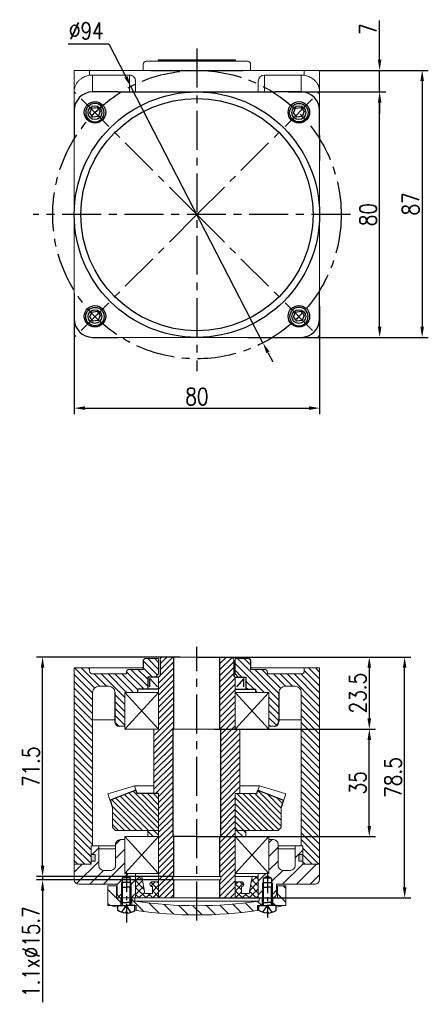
# Model space of a CAD drawing. Header units: inches. Extents: x -739 to 4096, y 9 to 1581.
# Tile 4 of 36: x 1296 to 1429, y 177 to 497. Entities that reach past the tile are written whole.
import ezdxf

# ---------------------------------------------------------------- set-up
doc = ezdxf.new("R2010")
doc.units = ezdxf.units.IN
doc.header["$LTSCALE"] = 10
doc.header["$MEASUREMENT"] = 0
doc.linetypes.add('CENTER', pattern=[10.16, 6.35, -1.27, 1.27, -1.27])
doc.linetypes.add('HIDDEN', pattern=[1.905, 1.27, -0.635])
for name, color, linetype in [('1轮廓实线层', 7, 'Continuous'), ('2细线层', 4, 'Continuous'), ('3中心线层', 1, 'CENTER'), ('4虚线层', 6, 'HIDDEN'), ('5剖面线层', 2, 'Continuous'), ('7标注层', 4, 'Continuous')]:
    doc.layers.add(name, color=color, linetype=linetype)
doc.styles.add('PC_TEXTSTYLE', font='isocp.shx', dxfattribs={"width": 0.8, "bigfont": 'HZFS.SHX'})
doc.styles.add('TH_GBDIM', font='romans.shx', dxfattribs={"width": 0.8, "bigfont": 'gbcbig.shx'})
doc.dimstyles.new('TH_GBDIM', dxfattribs={"dimtxt": 3.5, "dimasz": 2.5, "dimexe": 2, "dimexo": 0, "dimgap": 1, "dimtad": 1, "dimdec": 4, "dimdsep": 46, "dimtxsty": 'TH_GBDIM', "dimcen": 0.09, "dimclrd": 4, "dimclre": 4, "dimclrt": 3, "dimadec": 0, "dimazin": 0, "dimtfac": 1, "dimtdec": 4, "dimtmove": 0, "dimatfit": 3, "dimfxl": 1, "dimtzin": 0, "dimarcsym": 0})
pattern_1 = [(135, (1154.9736, -51.4148), (-1.122532, -1.122532), [])]
pattern_2 = [(315, (-160.4537, 145.2508), (2.245064, 2.245064), [])]

# ---------------------------------------------------------------- blocks, each defined once
blk = doc.blocks.new('*D47')
at = {"layer": '7标注层', "color": 4, "lineweight": -2, "transparency": 16777216}
for p, q in [((1383.31, 473.93), (1415.01, 473.93)), ((1413.01, 397.43), (1413.01, 470.43)), ((1393.44, 393.93), (1415.01, 393.93))]:
    blk.add_line(p, q, dxfattribs=at)
at = {"layer": '7标注层', "color": 4, "transparency": 16777216}
for points in [[(1412.43, 470.43), (1413.59, 470.43), (1413.01, 473.93)], [(1412.43, 397.43), (1413.59, 397.43), (1413.01, 393.93)]]:
    blk.add_solid(points, dxfattribs=at)
at = {"layer": 'Defpoints', "color": 0, "transparency": 16777216}
for p in [(1383.31, 473.93), (1413.01, 473.93), (1393.44, 393.93)]:
    blk.add_point(p, dxfattribs=at)
at = {"layer": '7标注层', "color": 3, "transparency": 16777216, "insert": (1409.26, 433.93), "char_height": 5.5, "attachment_point": 5, "rotation": 90, "style": 'TH_GBDIM'}
blk.add_mtext('{80}{}{}', dxfattribs=at)
blk = doc.blocks.new('*D48')
at = {"layer": '7标注层', "color": 4, "lineweight": -2, "transparency": 16777216}
for p, q in [((1412.99, 484.43), (1412.99, 497.19)), ((1393.44, 480.93), (1414.99, 480.93)), ((1412.99, 473.93), (1412.99, 480.93)), ((1395, 473.93), (1414.99, 473.93)), ((1412.99, 470.43), (1412.99, 466.93))]:
    blk.add_line(p, q, dxfattribs=at)
at = {"layer": '7标注层', "color": 4, "transparency": 16777216}
for points in [[(1412.41, 484.43), (1413.58, 484.43), (1412.99, 480.93)], [(1412.41, 470.43), (1413.58, 470.43), (1412.99, 473.93)]]:
    blk.add_solid(points, dxfattribs=at)
at = {"layer": 'Defpoints', "color": 0, "transparency": 16777216}
for p in [(1393.44, 480.93), (1412.99, 480.93), (1395, 473.93)]:
    blk.add_point(p, dxfattribs=at)
at = {"layer": '7标注层', "color": 3, "transparency": 16777216, "insert": (1409.24, 494.41), "char_height": 5.5, "attachment_point": 5, "rotation": 90, "style": 'TH_GBDIM'}
blk.add_mtext('{7}{}{}', dxfattribs=at)
blk = doc.blocks.new('*D49')
at = {"layer": '7标注层', "color": 4, "lineweight": -2, "transparency": 16777216}
for p, q in [((1311.5, 489.6), (1324.74, 489.6)), ((1324.74, 489.6), (1330.3, 478.82)), ((1374.97, 392.16), (1331.9, 475.71)), ((1376.58, 389.05), (1378.18, 385.93))]:
    blk.add_line(p, q, dxfattribs=at)
at = {"layer": '7标注层', "color": 4, "transparency": 16777216}
for points in [[(1330.82, 479.08), (1329.78, 478.55), (1331.9, 475.71)], [(1377.1, 389.31), (1376.06, 388.78), (1374.97, 392.16)]]:
    blk.add_solid(points, dxfattribs=at)
at = {"layer": 'Defpoints', "color": 0, "transparency": 16777216}
for p in [(1331.9, 475.71), (1374.97, 392.16)]:
    blk.add_point(p, dxfattribs=at)
at = {"layer": '7标注层', "color": 3, "transparency": 16777216, "insert": (1317.37, 493.85), "char_height": 5.5, "attachment_point": 5, "style": 'TH_GBDIM'}
blk.add_mtext('{∅94}{}{}', dxfattribs=at)
blk = doc.blocks.new('*D50')
at = {"layer": '7标注层', "color": 4, "lineweight": -2, "transparency": 16777216}
for p, q in [((1393.44, 480.93), (1428.87, 480.93)), ((1426.87, 477.43), (1426.87, 397.43)), ((1369.9, 393.93), (1428.87, 393.93))]:
    blk.add_line(p, q, dxfattribs=at)
at = {"layer": '7标注层', "color": 4, "transparency": 16777216}
for points in [[(1426.28, 477.43), (1427.45, 477.43), (1426.87, 480.93)], [(1426.28, 397.43), (1427.45, 397.43), (1426.87, 393.93)]]:
    blk.add_solid(points, dxfattribs=at)
at = {"layer": 'Defpoints', "color": 0, "transparency": 16777216}
for p in [(1393.44, 480.93), (1369.9, 393.93), (1426.87, 393.93)]:
    blk.add_point(p, dxfattribs=at)
at = {"layer": '7标注层', "color": 3, "transparency": 16777216, "insert": (1423.12, 437.43), "char_height": 5.5, "attachment_point": 5, "rotation": 90, "style": 'TH_GBDIM'}
blk.add_mtext('{87}{}{}', dxfattribs=at)
blk = doc.blocks.new('*D215')
at = {"layer": '7标注层', "color": 4, "lineweight": -2, "transparency": 16777216}
for p, q in [((1313.44, 404.06), (1313.44, 368.87)), ((1393.44, 404.06), (1393.44, 368.87)), ((1316.94, 370.87), (1389.94, 370.87))]:
    blk.add_line(p, q, dxfattribs=at)
at = {"layer": '7标注层', "color": 4, "transparency": 16777216}
for points in [[(1316.94, 371.46), (1316.94, 370.29), (1313.44, 370.87)], [(1389.94, 371.46), (1389.94, 370.29), (1393.44, 370.87)]]:
    blk.add_solid(points, dxfattribs=at)
at = {"layer": 'Defpoints', "color": 0, "transparency": 16777216}
for p in [(1313.44, 404.06), (1393.44, 404.06), (1393.44, 370.87)]:
    blk.add_point(p, dxfattribs=at)
at = {"layer": '7标注层', "color": 3, "transparency": 16777216, "insert": (1353.44, 374.62), "char_height": 5.5, "attachment_point": 5, "style": 'TH_GBDIM'}
blk.add_mtext('80', dxfattribs=at)
blk = doc.blocks.new('A$C2029507C')
at = {"layer": '1轮廓实线层', "extrusion": (1.22465e-16, -7.4988e-33, -1)}
for points in [[(-1.3, 3.4), (-1.3, 8.4), (-2.8, 8.4)], [(-1.53, 2.4), (-1.3, 3.4), (-2.8, 3.4)]]:
    blk.add_lwpolyline(points, dxfattribs=at)
at = {"layer": '1轮廓实线层'}
for points in [[(4.3, 3.4), (4.3, 8.4), (2.8, 8.4)], [(4.08, 2.4), (4.3, 3.4), (2.8, 3.4)], [(5.6, 0.85), (5.6, 2.4), (2.8, 2.4)], [(2.8, 0.24), (3.04, 0.24), (3.04, 0)]]:
    blk.add_lwpolyline(points, dxfattribs=at)
at = {"layer": '1轮廓实线层', "extrusion": (-1.22465e-16, 7.4988e-33, -1)}
for points in [[(0, 0.85), (0, 2.4), (-2.8, 2.4)], [(-2.8, 0.24), (-2.56, 0.24), (-2.56, 0)]]:
    blk.add_lwpolyline(points, dxfattribs=at)
blk.add_arc((-2.8, 4.99), 5, 272.7513, 304.0558, dxfattribs=at)
at = {"layer": '1轮廓实线层'}
blk.add_arc((2.8, 4.99), 5, 272.7513, 304.0558, dxfattribs=at)
at = {"layer": '2细线层', "extrusion": (1.22465e-16, -7.4988e-33, -1)}
blk.add_lwpolyline([(-1.53, 2.4), (-1.53, 8.4)], dxfattribs=at)
at = {"layer": '2细线层'}
blk.add_lwpolyline([(4.08, 2.4), (4.08, 8.4)], dxfattribs=at)
at = {"layer": '4虚线层', "extrusion": (-1.22465e-16, 7.4988e-33, -1)}
for p, q in [((1.3, 0.22), (2.8, 2.4)), ((2.47, 1.92), (2.8, 1.92))]:
    blk.add_line(p, q, dxfattribs=at)
at = {"layer": '4虚线层'}
for p, q in [((4.3, 0.22), (2.8, 2.4)), ((3.13, 1.92), (2.8, 1.92))]:
    blk.add_line(p, q, dxfattribs=at)
at = {"layer": '1轮廓实线层', "color": 7, "style": 'PC_TEXTSTYLE'}
blk.add_text('TH_SUPERPART', height=1e-29, rotation=90, dxfattribs=at).set_placement((2.8, 2.4))
blk = doc.blocks.new('A$C57CB2520')
at = {"linetype": 'Continuous', "lineweight": 0}
h = blk.add_hatch(dxfattribs=at)
h.set_pattern_fill('ANSI31', color=4, angle=-90, style=0)
h.set_pattern_definition(pattern_2)
h.paths.add_polyline_path([(2.75, 11.97), (0, 11.97), (0, 5.47), (4.25, 5.47), (4.25, 7.97), (2.75, 7.97)], flags=0)
h = blk.add_hatch(dxfattribs=at)
h.set_pattern_fill('ANSI31', color=4, angle=-90, style=0)
h.set_pattern_definition(pattern_2)
h.paths.add_polyline_path([(58, 11.97), (55.25, 11.97), (55.25, 7.97), (53.75, 7.97), (53.75, 5.47), (58, 5.47)], flags=0)
h = blk.add_hatch(dxfattribs=at)
h.set_pattern_fill('ANSI31', color=4, angle=-90, style=0)
h.set_pattern_definition(pattern_2)
edge = h.paths.add_edge_path(flags=0)
edge.add_line((50.25, 5.47), (50.25, 7.97))
edge.add_line((50.25, 7.97), (49.25, 7.97))
edge.add_line((49.25, 7.97), (49.25, 6.94))
edge.add_arc((29, 142.44), 137, -98.5, -81.5, ccw=False)
edge.add_line((8.75, 6.94), (8.75, 7.97))
edge.add_line((8.75, 7.97), (7.75, 7.97))
edge.add_line((7.75, 7.97), (7.75, 5.47))
edge.add_line((7.75, 5.47), (9.25, 5.47))
edge.add_line((9.25, 5.47), (9.25, 3.84))
edge.add_arc((29, 142.44), 140, 261.8902, 278.1098)
edge.add_line((48.75, 3.84), (48.75, 5.47))
edge.add_line((48.75, 5.47), (50.25, 5.47))
at = {"color": 7, "linetype": 'Continuous', "lineweight": 15}
for p, q in [((0, 5.47), (0, 11.97)), ((0, 11.97), (2.75, 11.97)), ((2.75, 11.97), (2.75, 7.97)), ((55.25, 7.97), (55.25, 11.97)), ((55.25, 11.97), (58, 11.97)), ((58, 11.97), (58, 5.47)), ((2.75, 7.97), (4.25, 7.97)), ((4.25, 7.97), (4.25, 5.47)), ((7.75, 5.47), (7.75, 7.97)), ((7.75, 7.97), (8.75, 7.97)), ((8.75, 7.97), (8.75, 6.94)), ((49.25, 7.97), (8.75, 7.97)), ((49.25, 6.94), (8.75, 6.94)), ((49.25, 6.94), (49.25, 7.97)), ((49.25, 7.97), (50.25, 7.97)), ((50.25, 7.97), (50.25, 5.47)), ((53.75, 5.47), (53.75, 7.97)), ((53.75, 7.97), (55.25, 7.97)), ((4.25, 5.47), (0, 5.47)), ((4.25, 5.47), (7.75, 5.47)), ((9.25, 5.47), (7.75, 5.47)), ((9.25, 5.47), (9.25, 3.84)), ((48.75, 3.84), (48.75, 5.47)), ((50.25, 5.47), (48.75, 5.47)), ((50.25, 5.47), (53.75, 5.47)), ((58, 5.47), (53.75, 5.47))]:
    blk.add_line(p, q, dxfattribs=at)
for centre, radius, start, end in [((29, 142.44), 137, 261.5, 278.5), ((29.05, 133.49), 131.06, 257.6353, 258.6236), ((29.05, 133.49), 131.06, 261.1107, 261.3098), ((29, 142.44), 140, 261.8902, 278.1098), ((28.95, 133.49), 131.06, 278.6902, 278.8893), ((28.95, 133.49), 131.06, 281.3764, 282.3647)]:
    blk.add_arc(centre, radius, start, end, dxfattribs=at)
at = {"layer": '1轮廓实线层'}
for p, q in [((7.5, 13), (4.5, 13)), ((4.73, 14.5), (6, 15.24)), ((7.28, 14.5), (4.73, 14.5)), ((4.73, 8.02), (4.73, 14.5)), ((6, 15.24), (7.28, 14.5)), ((7.28, 14.5), (7.28, 8)), ((53.5, 12.94), (50.5, 12.94)), ((50.73, 14.44), (52, 15.18)), ((53.28, 14.44), (50.73, 14.44)), ((50.73, 7.96), (50.73, 14.44)), ((52, 15.18), (53.28, 14.44)), ((53.28, 14.44), (53.28, 7.94))]:
    blk.add_line(p, q, dxfattribs=at)
at = {"layer": '2细线层'}
for p, q in [((4.5, 8.06), (4.5, 13)), ((7.5, 13), (7.5, 8)), ((50.5, 8.01), (50.5, 12.94)), ((53.5, 12.94), (53.5, 7.94))]:
    blk.add_line(p, q, dxfattribs=at)
at = {"layer": '3中心线层', "ltscale": 0.1}
for p, q in [((6, 16.19), (6, 0)), ((52, 15.86), (52, 1.58))]:
    blk.add_line(p, q, dxfattribs=at)
at = {"layer": '1轮廓实线层', "color": 7}
for p in [(3.2, 3.07), (49.2, 3.07)]:
    blk.add_blockref('A$C2029507C', p, dxfattribs=at)
blk = doc.blocks.new('*D218')
at = {"layer": '7标注层', "color": 4, "lineweight": -2, "transparency": 16777216}
for p, q in [((1360.94, 289.73), (1411.63, 289.73)), ((1409.63, 286.23), (1409.63, 269.73)), ((1359.09, 266.23), (1411.63, 266.23))]:
    blk.add_line(p, q, dxfattribs=at)
at = {"layer": '7标注层', "color": 4, "transparency": 16777216}
for points in [[(1409.04, 286.23), (1410.21, 286.23), (1409.63, 289.73)], [(1409.04, 269.73), (1410.21, 269.73), (1409.63, 266.23)]]:
    blk.add_solid(points, dxfattribs=at)
at = {"layer": 'Defpoints', "color": 0, "transparency": 16777216}
for p in [(1360.94, 289.73), (1359.09, 266.23), (1409.63, 266.23)]:
    blk.add_point(p, dxfattribs=at)
at = {"layer": '7标注层', "color": 3, "transparency": 16777216, "insert": (1405.88, 277.98), "char_height": 5.5, "attachment_point": 5, "rotation": 90, "style": 'TH_GBDIM'}
blk.add_mtext('23.5', dxfattribs=at)
blk = doc.blocks.new('*D219')
at = {"layer": '7标注层', "color": 4, "lineweight": -2, "transparency": 16777216}
for p, q in [((1360.94, 266.23), (1411.63, 266.23)), ((1409.63, 234.73), (1409.63, 262.73)), ((1357.31, 231.23), (1411.63, 231.23))]:
    blk.add_line(p, q, dxfattribs=at)
at = {"layer": '7标注层', "color": 4, "transparency": 16777216}
for points in [[(1409.04, 262.73), (1410.21, 262.73), (1409.63, 266.23)], [(1409.04, 234.73), (1410.21, 234.73), (1409.63, 231.23)]]:
    blk.add_solid(points, dxfattribs=at)
at = {"layer": 'Defpoints', "color": 0, "transparency": 16777216}
for p in [(1360.94, 266.23), (1409.63, 266.23), (1357.31, 231.23)]:
    blk.add_point(p, dxfattribs=at)
at = {"layer": '7标注层', "color": 3, "transparency": 16777216, "insert": (1405.88, 248.73), "char_height": 5.5, "attachment_point": 5, "rotation": 90, "style": 'TH_GBDIM'}
blk.add_mtext('35', dxfattribs=at)
blk = doc.blocks.new('*D220')
at = {"layer": '7标注层', "color": 4, "lineweight": -2, "transparency": 16777216}
for p, q in [((1353.44, 289.73), (1423.15, 289.73)), ((1421.15, 214.73), (1421.15, 286.23)), ((1353.44, 211.23), (1423.15, 211.23))]:
    blk.add_line(p, q, dxfattribs=at)
at = {"layer": '7标注层', "color": 4, "transparency": 16777216}
for points in [[(1420.57, 286.23), (1421.74, 286.23), (1421.15, 289.73)], [(1420.57, 214.73), (1421.74, 214.73), (1421.15, 211.23)]]:
    blk.add_solid(points, dxfattribs=at)
at = {"layer": 'Defpoints', "color": 0, "transparency": 16777216}
for p in [(1353.44, 289.73), (1421.15, 289.73), (1353.44, 211.23)]:
    blk.add_point(p, dxfattribs=at)
at = {"layer": '7标注层', "color": 3, "transparency": 16777216, "insert": (1417.4, 250.48), "char_height": 5.5, "attachment_point": 5, "rotation": 90, "style": 'TH_GBDIM'}
blk.add_mtext('78.5', dxfattribs=at)
blk = doc.blocks.new('*D221')
at = {"layer": '7标注层', "color": 4, "lineweight": -2, "transparency": 16777216}
for p, q in [((1347.94, 289.73), (1301.14, 289.73)), ((1303.14, 221.71), (1303.14, 286.23)), ((1345.59, 218.21), (1301.14, 218.21))]:
    blk.add_line(p, q, dxfattribs=at)
at = {"layer": '7标注层', "color": 4, "transparency": 16777216}
for points in [[(1302.56, 286.23), (1303.72, 286.23), (1303.14, 289.73)], [(1302.56, 221.71), (1303.72, 221.71), (1303.14, 218.21)]]:
    blk.add_solid(points, dxfattribs=at)
at = {"layer": 'Defpoints', "color": 0, "transparency": 16777216}
for p in [(1303.14, 289.73), (1347.94, 289.73), (1345.59, 218.21)]:
    blk.add_point(p, dxfattribs=at)
at = {"layer": '7标注层', "color": 3, "transparency": 16777216, "insert": (1299.39, 253.97), "char_height": 5.5, "attachment_point": 5, "rotation": 90, "style": 'TH_GBDIM'}
blk.add_mtext('71.5', dxfattribs=at)
blk = doc.blocks.new('*D222')
at = {"layer": '7标注层', "color": 4, "lineweight": -2, "transparency": 16777216}
for p, q in [((1303.14, 221.71), (1303.14, 225.21)), ((1345.59, 218.21), (1301.14, 218.21)), ((1303.14, 218.21), (1303.14, 217.11)), ((1345.59, 217.11), (1301.14, 217.11)), ((1303.14, 213.61), (1303.14, 177.31))]:
    blk.add_line(p, q, dxfattribs=at)
at = {"layer": '7标注层', "color": 4, "transparency": 16777216}
for points in [[(1302.56, 221.71), (1303.72, 221.71), (1303.14, 218.21)], [(1302.56, 213.61), (1303.72, 213.61), (1303.14, 217.11)]]:
    blk.add_solid(points, dxfattribs=at)
at = {"layer": 'Defpoints', "color": 0, "transparency": 16777216}
for p in [(1345.59, 218.21), (1303.14, 217.11), (1345.59, 217.11)]:
    blk.add_point(p, dxfattribs=at)
at = {"layer": '7标注层', "color": 3, "transparency": 16777216, "insert": (1299.39, 193.71), "char_height": 5.5, "attachment_point": 5, "rotation": 90, "style": 'TH_GBDIM'}
blk.add_mtext('1.1x%%c15.7', dxfattribs=at)

msp = doc.modelspace()

# ---------------------------------------------------------------- hatches: boundary and pattern name
at = {"layer": '5剖面线层'}
h = msp.add_hatch(dxfattribs=at)
h.set_pattern_fill('ANSI31', color=256, scale=0.5, angle=90, style=0)
h.set_pattern_definition(pattern_1)
h.paths.add_polyline_path([(1313.437, 265.735), (1319.437, 265.735), (1319.437, 228.226), (1318.937, 228.226), (1318.937, 222.226), (1313.437, 222.226)])
edge = h.paths.add_edge_path()
edge.add_line((1313.437, 286.226), (1318.437, 286.226))
edge.add_line((1318.437, 286.226), (1318.437, 285.226))
edge.add_arc((1319.437, 285.226), 1, 540, 630)
edge.add_line((1319.437, 284.226), (1323.382, 284.226))
edge.add_line((1323.382, 284.226), (1323.382, 280.226))
edge.add_line((1323.382, 280.226), (1321.437, 280.226))
edge.add_arc((1321.437, 278.226), 2, 450, 540)
edge.add_line((1319.437, 278.226), (1319.437, 265.735))
edge.add_line((1319.437, 265.735), (1313.437, 265.735))
edge.add_line((1313.437, 265.735), (1313.437, 286.226))
edge = h.paths.add_edge_path()
edge.add_line((1326.687, 274.56), (1329.937, 274.56))
edge.add_line((1329.937, 274.56), (1329.937, 267.226))
edge.add_line((1329.937, 267.226), (1328.187, 267.226))
edge.add_arc((1328.187, 268.726), 1.5, 180, 270, ccw=False)
edge.add_line((1326.687, 268.726), (1326.687, 274.56))
edge = h.paths.add_edge_path()
edge.add_line((1339.937, 283.226), (1340.937, 284.226))
edge.add_line((1340.937, 284.226), (1340.937, 289.226))
edge.add_line((1340.937, 289.226), (1336.437, 289.226))
edge.add_line((1336.437, 289.226), (1335.937, 288.726))
edge.add_line((1335.937, 288.726), (1335.937, 285.726))
edge.add_line((1335.937, 285.726), (1331.437, 285.726))
edge.add_arc((1331.437, 284.726), 1, 90, 135)
edge.add_arc((1320.296, 289.341), 11.141, 335.53158, 339.46842, ccw=False)
edge.add_line((1330.437, 284.726), (1330.437, 284.226))
edge.add_line((1330.437, 284.226), (1323.382, 284.226))
edge.add_line((1323.382, 284.226), (1323.382, 280.226))
edge.add_line((1323.382, 280.226), (1324.687, 280.226))
edge.add_arc((1324.687, 278.226), 2, 0, 90, ccw=False)
edge.add_line((1326.687, 278.226), (1326.687, 274.56))
edge.add_line((1326.687, 274.56), (1329.937, 274.56))
edge.add_line((1329.937, 274.56), (1329.937, 278.226))
edge.add_line((1329.937, 278.226), (1334.187, 278.226))
edge.add_line((1334.187, 278.226), (1334.187, 279.226))
edge.add_line((1334.187, 279.226), (1337.437, 279.226))
edge.add_line((1337.437, 279.226), (1337.437, 283.226))
edge.add_line((1337.437, 283.226), (1339.937, 283.226))
h = msp.add_hatch(dxfattribs=at)
h.set_pattern_fill('ANSI31', color=2, scale=11)
h.set_pattern_definition([(45, (6.6055, 4.7309), (-0.9722718, 0.9722718), [])])
h.paths.add_polyline_path([(1345.687, 266.226), (1345.937, 266.226), (1345.937, 289.726), (1342.436, 289.726, 0.4138254), (1341.437, 288.726), (1341.437, 283.726), (1340.937, 283.226), (1340.937, 266.226), (1339.437, 266.226), (1339.437, 245.226), (1340.937, 245.226), (1340.937, 211.226), (1345.937, 211.226), (1345.937, 217.114), (1345.587, 217.114), (1345.587, 218.214), (1345.937, 218.214), (1345.937, 231.226), (1345.687, 231.226)])
h.paths.add_polyline_path([(1367.437, 266.226), (1365.937, 266.226), (1365.937, 283.226), (1365.437, 283.726), (1365.437, 288.726, 0.4146018), (1364.436, 289.726), (1360.937, 289.726), (1360.937, 266.226), (1361.187, 266.226), (1361.187, 231.226), (1360.937, 231.226), (1360.937, 218.214), (1361.287, 218.214), (1361.287, 217.114), (1360.937, 217.114), (1360.937, 211.226), (1365.937, 211.226), (1365.937, 245.226), (1367.437, 245.226)])
h = msp.add_hatch(dxfattribs=at)
h.set_pattern_fill('ANSI31', color=256, scale=0.5, angle=90, style=0)
h.set_pattern_definition(pattern_1)
h.paths.add_polyline_path([(1393.437, 265.735), (1387.437, 265.735), (1387.437, 228.226), (1387.937, 228.226), (1387.937, 222.226), (1393.437, 222.226)])
edge = h.paths.add_edge_path()
edge.add_line((1393.437, 286.226), (1388.437, 286.226))
edge.add_line((1388.437, 286.226), (1388.437, 285.226))
edge.add_arc((1387.437, 285.226), 1, -90, 0, ccw=False)
edge.add_line((1387.437, 284.226), (1383.492, 284.226))
edge.add_line((1383.492, 284.226), (1383.492, 280.226))
edge.add_line((1383.492, 280.226), (1385.437, 280.226))
edge.add_arc((1385.437, 278.226), 2, 0, 90, ccw=False)
edge.add_line((1387.437, 278.226), (1387.437, 265.735))
edge.add_line((1387.437, 265.735), (1393.437, 265.735))
edge.add_line((1393.437, 265.735), (1393.437, 286.226))
edge = h.paths.add_edge_path()
edge.add_line((1380.187, 274.56), (1376.937, 274.56))
edge.add_line((1376.937, 274.56), (1376.937, 267.226))
edge.add_line((1376.937, 267.226), (1378.687, 267.226))
edge.add_arc((1378.687, 268.726), 1.5, 270, 360)
edge.add_line((1380.187, 268.726), (1380.187, 274.56))
edge = h.paths.add_edge_path()
edge.add_line((1365.937, 283.226), (1369.437, 283.226))
edge.add_line((1369.437, 283.226), (1369.437, 279.226))
edge.add_line((1369.437, 279.226), (1372.687, 279.226))
edge.add_line((1372.687, 279.226), (1372.687, 278.226))
edge.add_line((1372.687, 278.226), (1376.937, 278.226))
edge.add_line((1376.937, 278.226), (1376.937, 274.56))
edge.add_line((1376.937, 274.56), (1380.187, 274.56))
edge.add_line((1380.187, 274.56), (1380.187, 278.226))
edge.add_arc((1382.187, 278.226), 2, 90, 180, ccw=False)
edge.add_line((1382.187, 280.226), (1383.492, 280.226))
edge.add_line((1383.492, 280.226), (1383.492, 284.226))
edge.add_line((1383.492, 284.226), (1376.437, 284.226))
edge.add_line((1376.437, 284.226), (1376.437, 284.726))
edge.add_arc((1386.577, 289.341), 11.141, 200.53158, 204.46842, ccw=False)
edge.add_arc((1375.437, 284.726), 1, 45, 90)
edge.add_line((1375.437, 285.726), (1370.937, 285.726))
edge.add_line((1370.937, 285.726), (1370.937, 288.726))
edge.add_line((1370.937, 288.726), (1370.437, 289.226))
edge.add_line((1370.437, 289.226), (1365.937, 289.226))
edge.add_line((1365.937, 289.226), (1365.937, 283.226))
h = msp.add_hatch(dxfattribs=at)
h.set_pattern_fill('ANSI31', color=256, scale=11, angle=90, style=0)
h.set_pattern_definition([(135, (6.6055, 4.7309), (-0.9722718, -0.9722718), [])])
h.paths.add_polyline_path([(1340.937, 245.226), (1333.924, 245.226), (1333.545, 246.363), (1325.162, 243.05), (1325.937, 240.726), (1325.937, 234.226), (1326.937, 233.226), (1340.937, 233.226)])
h.paths.add_polyline_path([(1365.937, 233.226), (1379.937, 233.226), (1380.937, 234.226), (1380.937, 240.726), (1381.712, 243.05), (1373.329, 246.363), (1372.95, 245.226), (1365.937, 245.226)])
h = msp.add_hatch(dxfattribs=at)
h.set_pattern_fill('ANSI31', color=256, scale=0.5, angle=90, style=0)
h.set_pattern_definition([(135, (1154.9736, -73.9831), (-1.122532, -1.122532), [])])
h.paths.add_polyline_path([(1337.437, 233.226), (1337.437, 231.226), (1340.937, 231.226), (1340.937, 233.226)])
h.paths.add_polyline_path([(1369.437, 231.226), (1369.437, 233.226), (1365.937, 233.226), (1365.937, 231.226)])
h = msp.add_hatch(dxfattribs=at)
h.set_pattern_fill('ANSI31', color=4, style=0)
h.set_pattern_definition([(45, (1154.9736, -64.573), (-2.245064, 2.245064), [])])
edge = h.paths.add_edge_path()
edge.add_line((1329.162, 217.751), (1330.437, 218.487))
edge.add_line((1330.437, 218.487), (1330.437, 219.226))
edge.add_line((1330.437, 219.226), (1329.937, 219.226))
edge.add_line((1329.937, 219.226), (1329.937, 230.226))
edge.add_line((1329.937, 230.226), (1328.437, 230.226))
edge.add_arc((1328.437, 228.726), 1.5, 90, 180)
edge.add_line((1326.937, 228.726), (1326.937, 221.726))
edge.add_arc((1325.437, 221.726), 1.5, 270, 360, ccw=False)
edge.add_line((1325.437, 220.226), (1322.937, 220.226))
edge.add_arc((1322.937, 221.726), 1.5, 180, 270, ccw=False)
edge.add_line((1321.437, 221.726), (1321.437, 228.226))
edge.add_line((1321.437, 228.226), (1318.937, 228.226))
edge.add_line((1318.937, 228.226), (1318.937, 225.426))
edge.add_line((1318.937, 225.426), (1320.237, 225.426))
edge.add_line((1320.237, 225.426), (1320.237, 223.226))
edge.add_line((1320.237, 223.226), (1318.937, 223.226))
edge.add_line((1318.937, 223.226), (1318.937, 222.226))
edge.add_line((1318.937, 222.226), (1313.437, 222.226))
edge.add_line((1313.437, 222.226), (1313.437, 217.226))
edge.add_arc((1314.937, 217.226), 1.5, 180, 270)
edge.add_line((1314.937, 215.726), (1327.437, 215.726))
edge.add_line((1327.437, 215.726), (1327.437, 212.726))
edge.add_arc((1328.937, 212.726), 1.5, 180, 270)
edge.add_line((1328.937, 211.226), (1328.937, 214.726))
edge.add_line((1328.937, 214.726), (1328.937, 216.251))
edge.add_line((1328.937, 216.251), (1329.162, 216.251))
edge.add_line((1329.162, 216.251), (1329.162, 217.751))
h.paths.add_polyline_path([(1333.437, 219.226), (1330.437, 219.226), (1330.437, 218.487), (1331.712, 217.751), (1331.712, 216.251), (1331.937, 216.251), (1331.937, 211.251), (1331.937, 211.226), (1333.437, 211.226)])
edge = h.paths.add_edge_path()
edge.add_line((1393.437, 222.226), (1387.937, 222.226))
edge.add_line((1387.937, 222.226), (1387.937, 223.226))
edge.add_line((1387.937, 223.226), (1386.637, 223.226))
edge.add_line((1386.637, 223.226), (1386.637, 225.426))
edge.add_line((1386.637, 225.426), (1387.937, 225.426))
edge.add_line((1387.937, 225.426), (1387.937, 228.226))
edge.add_line((1387.937, 228.226), (1385.437, 228.226))
edge.add_line((1385.437, 228.226), (1385.437, 221.726))
edge.add_arc((1383.937, 221.726), 1.5, 270, 360, ccw=False)
edge.add_line((1383.937, 220.226), (1381.437, 220.226))
edge.add_arc((1381.437, 221.726), 1.5, 180, 270, ccw=False)
edge.add_line((1379.937, 221.726), (1379.937, 228.726))
edge.add_arc((1378.437, 228.726), 1.5, 0, 90)
edge.add_line((1378.437, 230.226), (1376.937, 230.226))
edge.add_line((1376.937, 230.226), (1376.937, 219.226))
edge.add_line((1376.937, 219.226), (1373.437, 219.226))
edge.add_line((1373.437, 219.226), (1373.437, 217.727))
edge.add_arc((1372.937, 217.726), 0.5, -0.10835, 0.10835, ccw=False)
edge.add_line((1373.437, 217.725), (1373.437, 211.726))
edge.add_line((1373.437, 211.726), (1373.437, 211.226))
edge.add_line((1373.437, 211.226), (1373.687, 211.226))
edge.add_line((1373.687, 211.226), (1374.687, 211.226))
edge.add_line((1374.687, 211.226), (1374.687, 208.726))
edge.add_line((1374.687, 208.726), (1375.162, 208.726))
edge.add_line((1375.162, 208.726), (1374.937, 209.726))
edge.add_line((1374.937, 209.726), (1374.937, 214.726))
edge.add_line((1374.937, 214.726), (1374.937, 216.195))
edge.add_line((1374.937, 216.195), (1375.162, 216.195))
edge.add_line((1375.162, 216.195), (1375.162, 217.695))
edge.add_line((1375.162, 217.695), (1376.437, 218.431))
edge.add_line((1376.437, 218.431), (1377.712, 217.695))
edge.add_line((1377.712, 217.695), (1377.712, 216.195))
edge.add_line((1377.712, 216.195), (1377.937, 216.195))
edge.add_line((1377.937, 216.195), (1377.937, 211.226))
edge.add_arc((1377.937, 212.726), 1.5, 270, 360)
edge.add_line((1379.437, 212.726), (1379.437, 215.726))
edge.add_line((1379.437, 215.726), (1391.937, 215.726))
edge.add_arc((1391.937, 217.226), 1.5, 270, 360)
edge.add_line((1393.437, 217.226), (1393.437, 222.226))
h = msp.add_hatch(color=256, dxfattribs=at)
h.paths.add_polyline_path([(1320.237, 225.426), (1318.937, 225.426), (1318.937, 223.226), (1320.237, 223.226)])
h.paths.add_polyline_path([(1386.637, 223.226), (1387.937, 223.226), (1387.937, 225.426), (1386.637, 225.426)])
h = msp.add_hatch(dxfattribs=at)
h.set_pattern_fill('ANSI37', color=256, scale=0.5, style=0)
h.set_pattern_definition([(45, (1154.9736, -51.4148), (-1.122532, 1.122532), []), (135, (1154.9736, -51.4148), (-1.122532, -1.122532), [])])
h.paths.add_polyline_path([(1335.467, 218.226), (1333.937, 218.226, 0.414009), (1333.437, 217.726), (1333.437, 211.226), (1340.937, 211.226), (1340.937, 216.526), (1338.937, 216.526, 1), (1338.937, 214.926), (1338.937, 212.726), (1336.437, 212.726)])
h.paths.add_polyline_path([(1370.437, 212.726), (1367.937, 212.726), (1367.937, 214.926, 1.0000005), (1367.937, 216.526), (1367.937, 216.526), (1365.937, 216.526), (1365.937, 211.226), (1373.437, 211.226), (1373.437, 217.727, 0.4134553), (1372.937, 218.226), (1371.407, 218.226)])

# ---------------------------------------------------------------- linework, layer by layer
for p, q in [((1327.687, 473.931), (1319.437, 473.931)), ((1327.687, 473.931), (1335.835, 473.931)), ((1335.835, 473.931), (1379.187, 473.931)), ((1387.437, 473.931), (1379.187, 473.931)), ((1318.492, 467.072), (1319.143, 468.642)), ((1319.143, 468.642), (1320.874, 468.899)), ((1320.874, 468.899), (1321.914, 467.493)), ((1384.96, 467.072), (1385.611, 468.642)), ((1385.611, 468.642), (1387.341, 468.899)), ((1387.341, 468.899), (1388.382, 467.493)), ((1313.437, 467.931), (1313.437, 459.681)), ((1319.533, 465.666), (1318.492, 467.072)), ((1321.263, 465.923), (1319.533, 465.666)), ((1321.914, 467.493), (1321.263, 465.923)), ((1386, 465.666), (1384.96, 467.072)), ((1387.731, 465.923), (1386, 465.666)), ((1388.382, 467.493), (1387.731, 465.923)), ((1393.437, 459.681), (1393.437, 467.931)), ((1393.437, 459.681), (1393.437, 451.534)), ((1313.437, 408.182), (1313.437, 399.932)), ((1393.437, 399.932), (1393.437, 408.182)), ((1318.492, 400.604), (1319.143, 402.175)), ((1319.143, 402.175), (1320.874, 402.431)), ((1320.874, 402.431), (1321.914, 401.025)), ((1384.96, 400.604), (1385.611, 402.175)), ((1385.611, 402.175), (1387.341, 402.431)), ((1387.341, 402.431), (1388.382, 401.025)), ((1319.533, 399.198), (1318.492, 400.604)), ((1321.263, 399.455), (1319.533, 399.198)), ((1321.914, 401.025), (1321.263, 399.455)), ((1386, 399.198), (1384.96, 400.604)), ((1387.731, 399.455), (1386, 399.198)), ((1388.382, 401.025), (1387.731, 399.455)), ((1319.437, 393.932), (1327.687, 393.932)), ((1379.187, 393.932), (1387.437, 393.932)), ((1336.437, 289.226), (1335.937, 288.726)), ((1370.437, 289.226), (1370.937, 288.726)), ((1335.937, 288.726), (1335.937, 285.726)), ((1370.937, 288.726), (1370.937, 285.726)), ((1333.545, 246.364), (1325.162, 243.05)), ((1373.329, 246.364), (1381.712, 243.05))]:
    msp.add_line(p, q)
at = {"color": 7, "linetype": 'Continuous', "lineweight": 15}
for p, q in [((1340.937, 289.226), (1336.437, 289.226)), ((1340.937, 284.226), (1340.937, 289.226)), ((1353.437, 289.726), (1342.436, 289.726)), ((1353.437, 289.726), (1364.438, 289.726)), ((1365.937, 284.226), (1365.937, 289.226)), ((1365.937, 289.226), (1370.437, 289.226)), ((1313.437, 286.226), (1313.437, 222.226)), ((1335.937, 286.226), (1313.437, 286.226)), ((1318.437, 286.226), (1318.437, 285.226)), ((1335.937, 285.726), (1331.437, 285.726)), ((1370.937, 286.226), (1393.437, 286.226)), ((1370.937, 285.726), (1375.437, 285.726)), ((1388.437, 286.226), (1388.437, 285.226)), ((1393.437, 286.226), (1393.437, 222.226)), ((1330.437, 284.226), (1319.437, 284.226)), ((1330.437, 284.226), (1330.437, 284.726)), ((1340.937, 266.226), (1340.937, 283.226)), ((1365.937, 266.226), (1365.937, 283.226)), ((1376.437, 284.226), (1376.437, 284.726)), ((1376.437, 284.226), (1387.437, 284.226)), ((1321.437, 280.226), (1324.687, 280.226)), ((1385.437, 280.226), (1382.187, 280.226)), ((1319.437, 278.226), (1319.437, 228.226)), ((1329.937, 266.226), (1329.937, 278.226)), ((1329.937, 278.226), (1340.937, 278.226)), ((1376.937, 278.226), (1365.937, 278.226)), ((1376.937, 266.226), (1376.937, 278.226)), ((1387.437, 278.226), (1387.437, 228.226)), ((1319.437, 269.226), (1326.687, 269.226)), ((1329.937, 267.226), (1328.187, 267.226)), ((1376.937, 267.226), (1378.687, 267.226)), ((1387.437, 269.226), (1380.187, 269.226)), ((1340.937, 266.226), (1329.937, 266.226)), ((1339.437, 245.226), (1339.437, 266.226)), ((1353.437, 266.226), (1345.687, 266.226)), ((1353.437, 266.226), (1361.187, 266.226)), ((1365.937, 266.226), (1376.937, 266.226)), ((1367.437, 245.226), (1367.437, 266.226)), ((1333.062, 247.812), (1324.446, 245.199)), ((1333.062, 247.812), (1339.437, 247.812)), ((1333.062, 247.812), (1333.924, 245.226)), ((1373.812, 247.812), (1367.437, 247.812)), ((1373.812, 247.812), (1372.95, 245.226)), ((1373.812, 247.812), (1382.428, 245.199)), ((1324.446, 245.199), (1325.937, 240.726)), ((1340.937, 245.226), (1340.937, 233.226)), ((1340.937, 211.226), (1340.937, 245.226)), ((1365.937, 245.226), (1365.937, 233.226)), ((1372.95, 245.226), (1365.937, 245.226)), ((1365.937, 211.226), (1365.937, 245.226)), ((1382.428, 245.199), (1380.937, 240.726)), ((1325.937, 240.726), (1325.937, 234.226)), ((1380.937, 240.726), (1380.937, 234.226)), ((1325.937, 234.226), (1326.937, 233.226)), ((1326.937, 233.226), (1340.937, 233.226)), ((1329.937, 231.226), (1340.937, 231.226)), ((1329.937, 219.226), (1329.937, 231.226)), ((1337.437, 231.226), (1337.437, 233.226)), ((1340.937, 231.226), (1340.937, 233.226)), ((1365.937, 231.226), (1365.937, 233.226)), ((1379.937, 233.226), (1365.937, 233.226)), ((1376.937, 231.226), (1365.937, 231.226)), ((1369.437, 231.226), (1369.437, 233.226)), ((1376.937, 219.226), (1376.937, 231.226)), ((1380.937, 234.226), (1379.937, 233.226)), ((1321.437, 228.226), (1318.937, 228.226)), ((1318.937, 222.226), (1318.937, 228.226)), ((1318.937, 228.226), (1319.437, 228.226)), ((1321.437, 228.226), (1321.437, 221.726)), ((1321.437, 228.226), (1326.937, 228.226)), ((1326.937, 221.726), (1326.937, 228.726)), ((1329.937, 230.226), (1328.437, 230.226)), ((1340.937, 230.626), (1340.937, 219.826)), ((1365.937, 230.626), (1365.937, 219.826)), ((1376.937, 230.226), (1378.437, 230.226)), ((1379.937, 221.726), (1379.937, 228.726)), ((1385.437, 228.226), (1379.937, 228.226)), ((1385.437, 228.226), (1385.437, 221.726)), ((1385.437, 228.226), (1387.937, 228.226)), ((1387.937, 228.226), (1387.437, 228.226)), ((1387.937, 222.226), (1387.937, 228.226)), ((1320.237, 225.426), (1318.937, 225.426)), ((1320.237, 223.226), (1320.237, 225.426)), ((1326.937, 227.226), (1321.437, 227.226)), ((1379.937, 227.226), (1385.437, 227.226)), ((1386.637, 225.426), (1387.937, 225.426)), ((1386.637, 223.226), (1386.637, 225.426)), ((1313.437, 217.226), (1313.437, 222.226)), ((1318.937, 222.226), (1313.437, 222.226)), ((1318.937, 222.226), (1313.437, 222.226)), ((1318.937, 223.226), (1320.237, 223.226)), ((1387.937, 223.226), (1386.637, 223.226)), ((1387.937, 222.226), (1393.437, 222.226)), ((1387.937, 222.226), (1393.437, 222.226)), ((1393.437, 217.226), (1393.437, 222.226)), ((1325.437, 220.226), (1322.937, 220.226)), ((1329.937, 219.226), (1340.937, 219.226)), ((1333.437, 219.226), (1333.437, 211.226)), ((1335.467, 218.226), (1333.937, 218.226)), ((1336.437, 212.726), (1335.467, 218.226)), ((1335.467, 218.226), (1340.937, 218.226)), ((1345.587, 218.214), (1353.437, 218.214)), ((1345.587, 217.114), (1345.587, 218.214)), ((1361.287, 218.214), (1353.437, 218.214)), ((1361.287, 217.114), (1361.287, 218.214)), ((1376.937, 219.226), (1365.937, 219.226)), ((1371.407, 218.226), (1365.937, 218.226)), ((1370.437, 212.726), (1371.407, 218.226)), ((1371.407, 218.226), (1372.937, 218.226)), ((1373.437, 219.226), (1373.437, 211.226)), ((1381.437, 220.226), (1383.937, 220.226)), ((1327.437, 215.726), (1314.937, 215.726)), ((1327.437, 212.726), (1327.437, 215.726)), ((1333.437, 217.726), (1333.437, 211.726)), ((1340.937, 216.526), (1338.937, 216.526)), ((1345.587, 217.114), (1353.437, 217.114)), ((1361.287, 217.114), (1353.437, 217.114)), ((1365.937, 216.526), (1367.937, 216.526)), ((1373.437, 217.726), (1373.437, 211.726)), ((1379.437, 215.726), (1391.937, 215.726)), ((1379.437, 212.726), (1379.437, 215.726)), ((1338.937, 212.726), (1336.437, 212.726)), ((1338.937, 214.926), (1338.937, 212.726)), ((1367.937, 214.926), (1367.937, 212.726)), ((1367.937, 212.726), (1370.437, 212.726)), ((1328.937, 211.226), (1353.437, 211.226)), ((1377.937, 211.226), (1353.437, 211.226))]:
    msp.add_line(p, q, dxfattribs=at)
at = {"color": 4}
for p, q in [((1329.937, 266.226), (1340.937, 278.226)), ((1329.937, 278.226), (1340.937, 266.226)), ((1376.937, 266.226), (1365.937, 278.226)), ((1376.937, 278.226), (1365.937, 266.226)), ((1329.937, 219.226), (1340.937, 231.226)), ((1329.937, 231.226), (1340.937, 219.226)), ((1376.937, 219.226), (1365.937, 231.226)), ((1376.937, 231.226), (1365.937, 219.226))]:
    msp.add_line(p, q, dxfattribs=at)
at = {"color": 7}
for p, q in [((1333.545, 246.364), (1325.162, 243.05)), ((1333.924, 245.226), (1333.545, 246.364)), ((1340.937, 245.226), (1333.924, 245.226)), ((1372.95, 245.226), (1373.329, 246.364)), ((1373.329, 246.364), (1381.712, 243.05)), ((1325.162, 243.05), (1325.937, 240.726)), ((1381.712, 243.05), (1380.937, 240.726))]:
    msp.add_line(p, q, dxfattribs=at)
for centre, radius in [((1320.203, 467.282), 3.5), ((1320.203, 467.165), 2.25), ((1386.671, 467.282), 3.5), ((1386.671, 467.165), 3), ((1386.671, 467.165), 2.25), ((1320.203, 400.815), 3.5), ((1320.203, 400.698), 3), ((1320.203, 400.698), 2.25), ((1386.671, 400.815), 3.5), ((1386.671, 400.698), 2.25)]:
    msp.add_circle(centre, radius)
at = {"extrusion": (0, 0, -1)}
for centre in [(-1320.203, 467.165), (-1386.671, 400.698)]:
    msp.add_circle(centre, 3, dxfattribs=at)
for centre, start, end in [((1319.437, 467.931), 90, 180), ((1387.437, 467.931), 0, 90), ((1319.437, 399.932), 180, 270), ((1387.437, 399.932), 270, 0)]:
    msp.add_arc(centre, 6, start, end)
at = {"color": 7, "linetype": 'Continuous', "lineweight": 15}
for centre, radius, start, end in [((1342.437, 288.726), 1, 90, 180), ((1364.437, 288.726), 1, 0, 90), ((1331.437, 284.726), 1, 90, 180), ((1375.437, 284.726), 1, 0, 90), ((1319.437, 285.226), 1, 180, 270), ((1387.437, 285.226), 1, 270, 0), ((1321.437, 278.226), 2, 90, 180), ((1324.687, 278.226), 2, 0, 90), ((1382.187, 278.226), 2, 90, 180), ((1385.437, 278.226), 2, 0, 90), ((1328.437, 228.726), 1.5, 90, 180), ((1378.437, 228.726), 1.5, 0, 90), ((1322.937, 221.726), 1.5, 180, 270), ((1325.437, 221.726), 1.5, 270, 0), ((1381.437, 221.726), 1.5, 180, 270), ((1383.937, 221.726), 1.5, 270, 0), ((1333.937, 217.726), 0.5, 90, 180), ((1372.937, 217.726), 0.5, 0, 90), ((1314.937, 217.226), 1.5, 180, 270), ((1338.937, 215.726), 0.8, 90, 270), ((1367.937, 215.726), 0.8, 270, 90), ((1391.937, 217.226), 1.5, 270, 0), ((1328.937, 212.726), 1.5, 180, 270), ((1377.937, 212.726), 1.5, 270, 0)]:
    msp.add_arc(centre, radius, start, end, dxfattribs=at)
at = {"layer": '1轮廓实线层', "color": 115, "linetype": 'Continuous', "lineweight": 15}
msp.add_line((1338.441, 484.931), (1338.437, 484.931), dxfattribs=at)
at = {"layer": '1轮廓实线层', "color": 7, "linetype": 'Continuous', "lineweight": 15}
for p, q in [((1335.937, 482.931), (1335.937, 480.931)), ((1336.937, 483.931), (1369.937, 483.931)), ((1370.937, 480.931), (1370.937, 482.933)), ((1313.437, 480.931), (1318.437, 480.931)), ((1313.437, 474.092), (1313.437, 480.931)), ((1318.437, 480.931), (1318.437, 479.346)), ((1318.437, 480.931), (1388.437, 480.931)), ((1319.437, 479.431), (1319.437, 473.931)), ((1331.437, 479.431), (1319.437, 479.431)), ((1331.437, 473.931), (1331.437, 479.431)), ((1375.437, 479.431), (1375.437, 473.931)), ((1375.437, 479.431), (1387.437, 479.431)), ((1387.437, 473.931), (1387.437, 479.431)), ((1388.437, 479.346), (1388.437, 480.931)), ((1388.437, 480.931), (1393.437, 480.931)), ((1393.437, 480.931), (1393.437, 474.092)), ((1333.437, 477.41), (1333.437, 473.931)), ((1373.437, 473.931), (1373.437, 477.41)), ((1313.437, 467.931), (1313.437, 474.092)), ((1319.437, 473.931), (1320.508, 473.931)), ((1320.508, 473.931), (1353.437, 473.931)), ((1353.437, 473.931), (1386.366, 473.931)), ((1386.366, 473.931), (1387.437, 473.931)), ((1393.437, 474.092), (1393.437, 467.931)), ((1313.437, 466.86), (1313.437, 467.931)), ((1313.437, 433.931), (1313.437, 466.86)), ((1393.437, 467.931), (1393.437, 466.86)), ((1393.437, 466.86), (1393.437, 433.931)), ((1313.437, 401.003), (1313.437, 433.931)), ((1393.437, 433.931), (1393.437, 401.003)), ((1313.437, 399.932), (1313.437, 401.003)), ((1393.437, 401.003), (1393.437, 399.932)), ((1353.437, 393.932), (1320.508, 393.932)), ((1386.366, 393.932), (1353.437, 393.932)), ((1387.437, 393.932), (1386.366, 393.932))]:
    msp.add_line(p, q, dxfattribs=at)
at = {"layer": '1轮廓实线层'}
for p, q in [((1340.937, 483.931), (1340.937, 484.431)), ((1340.937, 484.431), (1365.937, 484.431)), ((1365.937, 483.931), (1340.937, 483.931)), ((1365.937, 484.431), (1365.937, 483.931)), ((1338.437, 480.931), (1368.437, 480.931)), ((1341.437, 288.726), (1341.437, 283.726)), ((1365.437, 288.726), (1365.437, 283.726)), ((1337.437, 283.226), (1337.437, 279.226)), ((1340.937, 283.226), (1337.437, 283.226)), ((1339.937, 283.226), (1340.937, 284.226)), ((1340.937, 283.226), (1341.437, 283.726)), ((1365.937, 283.226), (1365.437, 283.726)), ((1366.937, 283.226), (1365.937, 284.226)), ((1365.937, 283.226), (1369.437, 283.226)), ((1369.437, 283.226), (1369.437, 279.226)), ((1334.187, 278.226), (1334.187, 279.226)), ((1340.937, 279.226), (1334.187, 279.226)), ((1365.937, 279.226), (1372.687, 279.226)), ((1372.687, 278.226), (1372.687, 279.226)), ((1345.587, 217.114), (1345.587, 218.214)), ((1345.587, 218.214), (1345.937, 218.214)), ((1345.937, 217.114), (1345.587, 217.114))]:
    msp.add_line(p, q, dxfattribs=at)
at = {"layer": '1轮廓实线层', "ltscale": 2}
for p, q in [((1345.937, 266.226), (1345.937, 289.726)), ((1360.937, 266.226), (1360.937, 289.726)), ((1345.687, 231.226), (1345.687, 266.226)), ((1361.187, 231.226), (1361.187, 266.226)), ((1353.437, 231.226), (1345.687, 231.226)), ((1345.937, 218.214), (1345.937, 231.226)), ((1353.437, 231.226), (1361.187, 231.226)), ((1360.937, 218.214), (1360.937, 231.226)), ((1345.937, 211.226), (1345.937, 217.114)), ((1360.937, 211.226), (1360.937, 217.114))]:
    msp.add_line(p, q, dxfattribs=at)
at = {"layer": '1轮廓实线层', "color": 7}
for p, q in [((1338.122, 280.059), (1338.122, 282.742)), ((1338.122, 282.742), (1340.565, 280.059)), ((1368.752, 282.742), (1366.309, 280.059)), ((1368.752, 280.059), (1368.752, 282.742)), ((1326.687, 278.226), (1326.687, 268.726)), ((1380.187, 278.226), (1380.187, 268.726))]:
    msp.add_line(p, q, dxfattribs=at)
at = {"layer": '1轮廓实线层'}
for radius in [40, 37.85]:
    msp.add_circle((1353.437, 433.931), radius, dxfattribs=at)
at = {"layer": '1轮廓实线层', "color": 7, "linetype": 'Continuous', "lineweight": 15}
for centre, radius, start, end in [((1336.937, 482.931), 1, 90, 180), ((1369.937, 482.931), 1, 0, 90), ((1319.437, 467.931), 6, 90, 180), ((1387.437, 467.931), 6, 0, 90), ((1319.437, 399.932), 6, 180, 270), ((1387.437, 399.932), 6, 270, 0)]:
    msp.add_arc(centre, radius, start, end, dxfattribs=at)
at = {"layer": '1轮廓实线层', "color": 7}
for centre, start, end in [((1328.187, 268.726), 180, 270), ((1378.687, 268.726), 270, 0)]:
    msp.add_arc(centre, 1.5, start, end, dxfattribs=at)
at = {"layer": '1轮廓实线层', "color": 7, "linetype": 'Continuous', "lineweight": 15}
for centre, major_axis, start_param, end_param in [((1319.437, 473.369), (0, -6.062), 3.1415927, 3.3090407), ((1331.437, 477.41), (0, -2.021), 1.5707963, 3.1415927), ((1375.437, 477.41), (0, 2.021), 0, 1.5707963), ((1387.437, 473.369), (0, 6.062), 6.1157372, 6.2831853)]:
    msp.add_ellipse(centre, major_axis=major_axis, ratio=0.9896874, start_param=start_param, end_param=end_param, dxfattribs=at)
for points, knots in [([(1318.437, 479.346), (1317.927, 479.224), (1316.91, 478.981), (1315.77, 478.321), (1314.947, 477.631), (1314.315, 476.894), (1313.815, 476.026), (1313.506, 475.067), (1313.437, 474.413), (1313.437, 474.096), (1313.437, 474.092)], [0, 0, 0, 0, 0.1632796, 0.325761, 0.4399397, 0.5573936, 0.7048218, 0.8564876, 0.9983726, 1, 1, 1, 1]), ([(1393.437, 474.092), (1393.437, 474.096), (1393.436, 474.413), (1393.369, 475.058), (1393.063, 476.017), (1392.569, 476.879), (1391.933, 477.625), (1391.112, 478.316), (1389.964, 478.981), (1388.947, 479.224), (1388.437, 479.346)], [0, 0, 0, 0, 0.0016274, 0.1435129, 0.2910808, 0.4426062, 0.5569336, 0.6742378, 0.8367196, 1, 1, 1, 1])]:
    msp.add_open_spline(points, degree=3, knots=knots, dxfattribs=at)
at = {"layer": '3中心线层', "ltscale": 0.2}
for p, q in [((1353.437, 488.026), (1353.437, 382.862)), ((1353.437, 433.931), (1313.447, 473.921)), ((1353.437, 433.931), (1393.427, 473.921)), ((1403.518, 433.931), (1300.068, 433.931)), ((1353.437, 433.931), (1313.447, 393.941)), ((1353.437, 433.931), (1393.427, 393.941)), ((1353.437, 203.856), (1353.437, 293.112))]:
    msp.add_line(p, q, dxfattribs=at)
msp.add_circle((1353.437, 433.931), 47, dxfattribs=at)

# ---------------------------------------------------------------- block references
msp.add_blockref('A$C57CB2520', (1324.437, 203.252), dxfattribs=at)

# ---------------------------------------------------------------- dimensions: what is measured, and where the dimension line sits
at = {"layer": '7标注层'}
dim = msp.add_diameter_dim_2p(p1=(1374.973, 392.156), p2=(1331.901, 475.707), text='{<>}{}{}', dimstyle='TH_GBDIM', override={"dimtxt": 5.5, "dimasz": 3.5, "dimgap": 1.5, "dimtoh": 1, "dimdec": 0}, dxfattribs=at)
dim.commit()
dim.dimension.update_dxf_attribs({"geometry": '*D49', "text_midpoint": (1317.369, 489.605), "dimtype": 163})
for base, p1, p2, text, picture, middle in [((1412.993, 480.931), (1394.999, 473.931), (1393.437, 480.931), '{<>}{}{}', '*D48', (1412.993, 494.412)), ((1426.868, 393.932), (1393.437, 480.931), (1369.901, 393.932), '{<>}{}{}', '*D50', (1426.868, 437.431)), ((1303.139, 217.114), (1345.587, 218.214), (1345.587, 217.114), '<>x%%c15.7', '*D222', (1303.139, 193.714))]:
    dim = msp.add_linear_dim(base=base, p1=p1, p2=p2, angle=90, text=text, dimstyle='TH_GBDIM', override={"dimtxt": 5.5, "dimasz": 3.5, "dimdec": 1, "dimadec": 1}, dxfattribs=at)
    dim.commit()
    dim.dimension.update_dxf_attribs({"geometry": picture, "text_midpoint": middle, "dimtype": 160})
dim = msp.add_linear_dim(base=(1413.01, 473.931), p1=(1393.437, 393.932), p2=(1383.312, 473.931), angle=90, text='{<>}{}{}', dimstyle='TH_GBDIM', override={"dimtxt": 5.5, "dimasz": 3.5, "dimdec": 1, "dimadec": 1}, dxfattribs=at)
dim.commit()
dim.dimension.update_dxf_attribs({"geometry": '*D47', "text_midpoint": (1409.26, 433.931)})
dim = msp.add_linear_dim(base=(1393.437, 370.873), p1=(1313.437, 404.057), p2=(1393.437, 404.057), dimstyle='TH_GBDIM', override={"dimtxt": 5.5, "dimasz": 3.5, "dimdec": 1, "dimadec": 1}, dxfattribs=at)
dim.commit()
dim.dimension.update_dxf_attribs({"geometry": '*D215', "text_midpoint": (1353.437, 374.623)})
dim = msp.add_linear_dim(base=(1303.139, 289.726), p1=(1345.587, 218.214), p2=(1347.936, 289.726), angle=90, dimstyle='TH_GBDIM', override={"dimtxt": 5.5, "dimasz": 3.5, "dimgap": 1, "dimtad": 1, "dimjust": 0, "dimdec": 1, "dimlfac": 1, "dimse1": 0, "dimse2": 0, "dimsd1": 0, "dimsd2": 0, "dimadec": 1}, dxfattribs=at)
dim.commit()
dim.dimension.update_dxf_attribs({"geometry": '*D221', "text_midpoint": (1303.139, 253.97), "dimtype": 160})
for base, p1, p2, picture, middle in [((1421.154, 289.726), (1353.437, 211.226), (1353.437, 289.726), '*D220', (1417.404, 250.476)), ((1409.626, 266.226), (1360.937, 289.726), (1359.092, 266.226), '*D218', (1405.876, 277.976)), ((1409.626, 266.226), (1357.312, 231.226), (1360.937, 266.226), '*D219', (1405.876, 248.726))]:
    dim = msp.add_linear_dim(base=base, p1=p1, p2=p2, angle=90, dimstyle='TH_GBDIM', override={"dimtxt": 5.5, "dimasz": 3.5, "dimdec": 1, "dimadec": 1}, dxfattribs=at)
    dim.commit()
    dim.dimension.update_dxf_attribs({"geometry": picture, "text_midpoint": middle})

doc.saveas('drawing.dxf')
